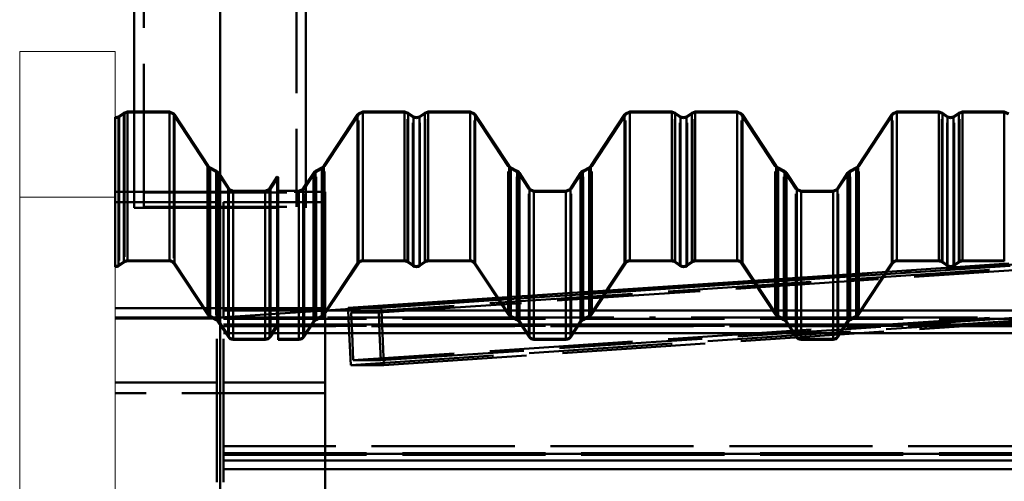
# Paper-space layout 'Layout1' of a CAD drawing. Extents: x -2 to 1033, y -36 to 596.
# Tile 6 of 256: x 46 to 66, y 236 to 245. Entities that reach past the tile are written whole.
import ezdxf

# ---------------------------------------------------------------- set-up
doc = ezdxf.new("R2010")
doc.units = 0
doc.linetypes.add('ACAD_ISO02W100', pattern=[15, 12, -3])
doc.linetypes.add('ACAD_ISO04W100', pattern=[30.5, 24, -3, 0.5, -3])
doc.layers.add('SS_PLECHY', color=7, linetype='CONTINUOUS', lineweight=50, true_color=0xb47846)
for name, color, linetype, lineweight in [('SS_PODKLADY_PANELY', 9, 'CONTINUOUS', 13), ('SS_SLOUPY KRAJNÍ', 143, 'CONTINUOUS', 50), ('SS_SLOUPY PLOŠINA', 177, 'CONTINUOUS', 50), ('SS_VAZNICE', 123, 'CONTINUOUS', 50), ('SS_ZTUŽENÍ STĚNY', 203, 'CONTINUOUS', 50), ('SS_ZTUŽENÍ STŘECHA', 211, 'CONTINUOUS', 50)]:
    doc.layers.add(name, color=color, linetype=linetype, lineweight=lineweight)

psp = doc.layouts.get("Layout1")

# ---------------------------------------------------------------- linework, layer by layer
at = {"layer": 'SS_PLECHY', "color": 5, "linetype": 'Continuous', "ltscale": 0.25}
for p, q in [((47.6257, 243.1857), (47.6145, 243.1892)), ((47.6145, 243.1892), (47.6145, 240.0708)), ((47.6883, 243.2053), (47.6257, 243.1857)), ((47.7992, 243.2824), (47.6883, 243.2053)), ((47.6883, 240.0897), (47.6883, 243.2053)), ((47.8732, 243.3057), (47.7992, 243.2824)), ((47.7992, 240.1662), (47.7992, 243.2824)), ((48.0145, 243.3057), (47.8732, 243.3057)), ((47.8732, 240.1892), (47.8732, 243.3057)), ((48.7511, 240.1892), (48.7511, 243.3057)), ((48.8596, 240.1311), (48.8596, 243.247)), ((52.6961, 243.247), (51.9894, 242.1714)), ((52.7127, 243.2674), (52.6961, 243.247)), ((52.6961, 243.247), (52.6961, 240.1311)), ((52.8046, 243.3057), (52.7127, 243.2674)), ((53.6825, 243.3057), (52.8046, 243.3057)), ((52.8046, 243.3057), (52.8046, 240.1892)), ((53.7565, 243.2824), (53.6825, 243.3057)), ((53.6825, 243.3057), (53.6825, 240.1892)), ((53.8674, 243.2053), (53.7565, 243.2824)), ((53.7565, 243.2824), (53.7565, 240.1662)), ((53.93, 243.1857), (53.8674, 243.2053)), ((53.8674, 243.2053), (53.8674, 240.0897)), ((53.9926, 243.2053), (53.93, 243.1857)), ((54.1035, 243.2824), (53.9926, 243.2053)), ((53.9926, 243.2053), (53.9926, 240.0897)), ((54.1775, 243.3057), (54.1035, 243.2824)), ((54.1035, 243.2824), (54.1035, 240.1662)), ((55.0554, 243.3057), (54.1775, 243.3057)), ((54.1775, 243.3057), (54.1775, 240.1892)), ((55.1474, 243.2674), (55.0554, 243.3057)), ((55.0554, 243.3057), (55.0554, 240.1892)), ((55.1639, 243.247), (55.1474, 243.2674)), ((55.8707, 242.1714), (55.1639, 243.247)), ((55.1639, 243.247), (55.1639, 240.1311)), ((58.2941, 243.247), (57.5874, 242.1714)), ((58.3107, 243.2674), (58.2941, 243.247)), ((58.2941, 243.247), (58.2941, 240.1311)), ((58.4026, 243.3057), (58.3107, 243.2674)), ((59.2805, 243.3057), (58.4026, 243.3057)), ((58.4026, 243.3057), (58.4026, 240.1892)), ((59.3545, 243.2824), (59.2805, 243.3057)), ((59.2805, 243.3057), (59.2805, 240.1892)), ((59.4654, 243.2053), (59.3545, 243.2824)), ((59.3545, 243.2824), (59.3545, 240.1662)), ((59.528, 243.1857), (59.4654, 243.2053)), ((59.4654, 243.2053), (59.4654, 240.0897)), ((59.5906, 243.2053), (59.528, 243.1857)), ((59.7015, 243.2824), (59.5906, 243.2053)), ((59.5906, 243.2053), (59.5906, 240.0897)), ((59.7755, 243.3057), (59.7015, 243.2824)), ((59.7015, 243.2824), (59.7015, 240.1662)), ((60.6534, 243.3057), (59.7755, 243.3057)), ((59.7755, 243.3057), (59.7755, 240.1892)), ((60.7454, 243.2674), (60.6534, 243.3057)), ((60.6534, 243.3057), (60.6534, 240.1892)), ((60.7619, 243.247), (60.7454, 243.2674)), ((61.4687, 242.1714), (60.7619, 243.247)), ((60.7619, 243.247), (60.7619, 240.1311)), ((63.8921, 243.247), (63.1854, 242.1714)), ((63.9087, 243.2674), (63.8921, 243.247)), ((63.8921, 243.247), (63.8921, 240.1311)), ((64.0006, 243.3057), (63.9087, 243.2674)), ((64.8785, 243.3057), (64.0006, 243.3057)), ((64.0006, 243.3057), (64.0006, 240.1892)), ((64.9525, 243.2824), (64.8785, 243.3057)), ((64.8785, 243.3057), (64.8785, 240.1892)), ((65.0634, 243.2053), (64.9525, 243.2824)), ((64.9525, 243.2824), (64.9525, 240.1662)), ((65.126, 243.1857), (65.0634, 243.2053)), ((65.0634, 243.2053), (65.0634, 240.0897)), ((65.1886, 243.2053), (65.126, 243.1857)), ((65.2995, 243.2824), (65.1886, 243.2053)), ((65.1886, 243.2053), (65.1886, 240.0897)), ((65.3735, 243.3057), (65.2995, 243.2824)), ((65.2995, 243.2824), (65.2995, 240.1662)), ((66.2514, 243.3057), (65.3735, 243.3057)), ((65.3735, 243.3057), (65.3735, 240.1892)), ((66.3434, 243.2674), (66.2514, 243.3057)), ((66.2514, 243.3057), (66.2514, 240.1892)), ((49.5664, 239.0649), (49.5664, 242.1714)), ((49.6061, 239.0288), (49.6061, 242.135)), ((51.9496, 242.135), (51.8169, 242.0633)), ((51.9753, 242.1542), (51.9496, 242.135)), ((51.9496, 242.135), (51.9496, 239.0288)), ((51.9894, 242.1714), (51.9753, 242.1542)), ((51.9894, 242.1714), (51.9894, 239.0649)), ((55.8847, 242.1542), (55.8707, 242.1714)), ((55.8707, 242.1714), (55.8707, 239.0649)), ((55.9104, 242.135), (55.8847, 242.1542)), ((56.0431, 242.0633), (55.9104, 242.135)), ((55.9104, 242.135), (55.9104, 239.0288)), ((57.5476, 242.135), (57.4149, 242.0633)), ((57.5733, 242.1542), (57.5476, 242.135)), ((57.5476, 242.135), (57.5476, 239.0288)), ((57.5874, 242.1714), (57.5733, 242.1542)), ((57.5874, 242.1714), (57.5874, 239.0649)), ((61.4827, 242.1542), (61.4687, 242.1714)), ((61.4687, 242.1714), (61.4687, 239.0649)), ((61.5084, 242.135), (61.4827, 242.1542)), ((61.6411, 242.0633), (61.5084, 242.135)), ((61.5084, 242.135), (61.5084, 239.0288)), ((63.1456, 242.135), (63.0129, 242.0633)), ((63.1713, 242.1542), (63.1456, 242.135)), ((63.1456, 242.135), (63.1456, 239.0288)), ((63.1854, 242.1714), (63.1713, 242.1542)), ((63.1854, 242.1714), (63.1854, 239.0649)), ((49.7388, 238.9578), (49.7388, 242.0633)), ((49.7857, 238.9151), (49.7857, 242.0203)), ((51.0143, 238.8407), (51.0143, 241.9452)), ((51.031, 238.8297), (51.031, 241.9341)), ((51.77, 242.0203), (51.6145, 241.7836)), ((51.7866, 242.0407), (51.77, 242.0203)), ((51.77, 242.0203), (51.77, 238.9151)), ((51.8169, 242.0633), (51.7866, 242.0407)), ((51.8169, 242.0633), (51.8169, 238.9578)), ((56.0735, 242.0407), (56.0431, 242.0633)), ((56.0431, 242.0633), (56.0431, 238.9578)), ((56.09, 242.0203), (56.0735, 242.0407)), ((56.3018, 241.698), (56.09, 242.0203)), ((56.09, 242.0203), (56.09, 238.9151)), ((57.368, 242.0203), (57.1563, 241.698)), ((57.3846, 242.0407), (57.368, 242.0203)), ((57.368, 242.0203), (57.368, 238.9151)), ((57.4149, 242.0633), (57.3846, 242.0407)), ((57.4149, 242.0633), (57.4149, 238.9578)), ((61.6715, 242.0407), (61.6411, 242.0633)), ((61.6411, 242.0633), (61.6411, 238.9578)), ((61.688, 242.0203), (61.6715, 242.0407)), ((61.8998, 241.698), (61.688, 242.0203)), ((61.688, 242.0203), (61.688, 238.9151)), ((62.966, 242.0203), (62.7543, 241.698)), ((62.9826, 242.0407), (62.966, 242.0203)), ((62.966, 242.0203), (62.966, 238.9151)), ((63.0129, 242.0633), (62.9826, 242.0407)), ((63.0129, 242.0633), (63.0129, 238.9578)), ((49.9975, 238.993), (49.9975, 241.698)), ((50.8519, 238.993), (50.8519, 241.698)), ((51.5583, 241.698), (51.5583, 238.993)), ((56.3158, 241.6807), (56.3018, 241.698)), ((56.3018, 241.698), (56.3018, 238.5956)), ((56.3936, 241.6484), (56.3158, 241.6807)), ((57.1422, 241.6807), (57.0644, 241.6484)), ((57.1563, 241.698), (57.1422, 241.6807)), ((57.1563, 241.698), (57.1563, 238.5956)), ((61.9138, 241.6807), (61.8998, 241.698)), ((61.8998, 241.698), (61.8998, 238.5956)), ((61.9916, 241.6484), (61.9138, 241.6807)), ((62.7402, 241.6807), (62.6624, 241.6484)), ((62.7543, 241.698), (62.7402, 241.6807)), ((62.7543, 241.698), (62.7543, 238.5956)), ((50.0893, 238.993), (50.0893, 241.6484)), ((50.7601, 238.993), (50.7601, 241.6484)), ((51.4664, 238.993), (51.4664, 241.6484)), ((57.0644, 241.6484), (56.3936, 241.6484)), ((56.3936, 241.6484), (56.3936, 238.5465)), ((57.0644, 241.6484), (57.0644, 238.5465)), ((62.6624, 241.6484), (61.9916, 241.6484)), ((61.9916, 241.6484), (61.9916, 238.5465)), ((62.6624, 241.6484), (62.6624, 238.5465)), ((47.6145, 240.0708), (47.6145, 240.0508)), ((47.6883, 240.0897), (47.7992, 240.1662)), ((47.6997, 240.0734), (47.8105, 240.1498)), ((47.8732, 240.1892), (48.7511, 240.1892)), ((47.8732, 240.1693), (48.7511, 240.1693)), ((48.8429, 240.1201), (49.5497, 239.054)), ((48.8596, 240.1311), (49.5664, 239.0649)), ((51.9894, 239.0649), (52.6961, 240.1311)), ((52.006, 239.054), (52.7128, 240.1201)), ((52.8046, 240.1892), (53.6825, 240.1892)), ((52.8046, 240.1693), (53.6825, 240.1693)), ((53.7452, 240.1498), (53.856, 240.0734)), ((53.7565, 240.1662), (53.8674, 240.0897)), ((53.9926, 240.0897), (54.1035, 240.1662)), ((54.004, 240.0734), (54.1149, 240.1498)), ((54.1775, 240.1892), (55.0554, 240.1892)), ((54.1775, 240.1693), (55.0554, 240.1693)), ((55.1473, 240.1201), (55.854, 239.054)), ((55.1639, 240.1311), (55.8707, 239.0649)), ((57.5874, 239.0649), (58.2941, 240.1311)), ((57.604, 239.054), (58.3108, 240.1201)), ((58.4026, 240.1892), (59.2805, 240.1892)), ((58.4026, 240.1693), (59.2805, 240.1693)), ((59.3432, 240.1498), (59.454, 240.0734)), ((59.3545, 240.1662), (59.4654, 240.0897)), ((59.5906, 240.0897), (59.7015, 240.1662)), ((59.602, 240.0734), (59.7129, 240.1498)), ((59.7755, 240.1892), (60.6534, 240.1892)), ((59.7755, 240.1693), (60.6534, 240.1693)), ((60.7453, 240.1201), (61.452, 239.054)), ((60.7619, 240.1311), (61.4687, 239.0649)), ((63.1854, 239.0649), (63.8921, 240.1311)), ((63.202, 239.054), (63.9088, 240.1201)), ((64.0006, 240.1892), (64.8785, 240.1892)), ((64.0006, 240.1693), (64.8785, 240.1693)), ((64.9412, 240.1498), (65.052, 240.0734)), ((64.9525, 240.1662), (65.0634, 240.0897)), ((65.1886, 240.0897), (65.2995, 240.1662)), ((65.2, 240.0734), (65.3109, 240.1498)), ((65.3735, 240.1892), (66.2514, 240.1892)), ((65.3735, 240.1693), (66.2514, 240.1693)), ((49.5966, 239.0113), (49.7293, 238.9402)), ((49.6061, 239.0288), (49.7388, 238.9578)), ((51.8169, 238.9578), (51.9496, 239.0288)), ((51.8264, 238.9402), (51.9591, 239.0113)), ((55.9009, 239.0113), (56.0336, 238.9402)), ((55.9104, 239.0288), (56.0431, 238.9578)), ((57.4149, 238.9578), (57.5476, 239.0288)), ((57.4244, 238.9402), (57.5571, 239.0113)), ((61.4989, 239.0113), (61.6316, 238.9402)), ((61.5084, 239.0288), (61.6411, 238.9578)), ((63.0129, 238.9578), (63.1456, 239.0288)), ((63.0224, 238.9402), (63.1551, 239.0113)), ((49.769, 238.9041), (49.9808, 238.5847)), ((49.7857, 238.9151), (49.9975, 238.5956)), ((50.8519, 238.5956), (51.0143, 238.8407)), ((50.8686, 238.5847), (51.031, 238.8297)), ((51.0143, 238.8407), (51.031, 238.8297)), ((51.031, 238.5465), (51.031, 238.8297)), ((51.5583, 238.5956), (51.77, 238.9151)), ((51.5749, 238.5847), (51.7867, 238.9041)), ((56.0734, 238.9041), (56.2851, 238.5847)), ((56.09, 238.9151), (56.3018, 238.5956)), ((57.1563, 238.5956), (57.368, 238.9151)), ((57.1729, 238.5847), (57.3847, 238.9041)), ((61.6714, 238.9041), (61.8831, 238.5847)), ((61.688, 238.9151), (61.8998, 238.5956)), ((62.7543, 238.5956), (62.966, 238.9151)), ((62.7709, 238.5847), (62.9827, 238.9041)), ((50.0893, 238.5465), (50.7601, 238.5465)), ((50.0893, 238.5265), (50.7601, 238.5265)), ((51.031, 238.5465), (51.4664, 238.5465)), ((51.031, 238.5265), (51.031, 238.5465)), ((51.031, 238.5265), (51.4664, 238.5265)), ((56.3936, 238.5465), (57.0644, 238.5465)), ((56.3936, 238.5265), (57.0644, 238.5265)), ((61.9916, 238.5465), (62.6624, 238.5465)), ((61.9916, 238.5265), (62.6624, 238.5265))]:
    psp.add_line(p, q, dxfattribs=at)
at = {"layer": 'SS_PLECHY', "color": 5, "linetype": 'ACAD_ISO02W100', "ltscale": 0.25}
for p, q in [((47.6257, 243.1656), (47.6145, 243.1691)), ((47.6997, 243.1888), (47.6257, 243.1656)), ((47.8105, 243.2659), (47.6997, 243.1888)), ((47.6997, 243.1888), (47.6997, 240.0734)), ((47.8732, 243.2856), (47.8105, 243.2659)), ((47.8105, 243.2659), (47.8105, 240.1498)), ((48.7511, 243.2856), (47.8732, 243.2856)), ((48.7511, 243.3057), (48.0145, 243.3057)), ((48.843, 243.2674), (48.7511, 243.3057)), ((48.8289, 243.2532), (48.7511, 243.2856)), ((48.8429, 243.236), (48.8289, 243.2532)), ((49.5497, 242.1604), (48.8429, 243.236)), ((48.8429, 243.236), (48.8429, 240.1201)), ((48.8596, 243.247), (48.843, 243.2674)), ((49.5664, 242.1714), (48.8596, 243.247)), ((52.7128, 243.236), (52.006, 242.1604)), ((52.7268, 243.2532), (52.7128, 243.236)), ((52.7128, 240.1201), (52.7128, 243.236)), ((52.8046, 243.2856), (52.7268, 243.2532)), ((53.6825, 243.2856), (52.8046, 243.2856)), ((53.7452, 243.2659), (53.6825, 243.2856)), ((53.856, 243.1888), (53.7452, 243.2659)), ((53.7452, 240.1498), (53.7452, 243.2659)), ((53.93, 243.1656), (53.856, 243.1888)), ((53.856, 240.0734), (53.856, 243.1888)), ((54.004, 243.1888), (53.93, 243.1656)), ((54.1149, 243.2659), (54.004, 243.1888)), ((54.004, 240.0734), (54.004, 243.1888)), ((54.1775, 243.2856), (54.1149, 243.2659)), ((54.1149, 240.1498), (54.1149, 243.2659)), ((55.0554, 243.2856), (54.1775, 243.2856)), ((55.1332, 243.2532), (55.0554, 243.2856)), ((55.1473, 243.236), (55.1332, 243.2532)), ((55.854, 242.1604), (55.1473, 243.236)), ((55.1473, 240.1201), (55.1473, 243.236)), ((58.3108, 243.236), (57.604, 242.1604)), ((58.3248, 243.2532), (58.3108, 243.236)), ((58.3108, 240.1201), (58.3108, 243.236)), ((58.4026, 243.2856), (58.3248, 243.2532)), ((59.2805, 243.2856), (58.4026, 243.2856)), ((59.3432, 243.2659), (59.2805, 243.2856)), ((59.454, 243.1888), (59.3432, 243.2659)), ((59.3432, 240.1498), (59.3432, 243.2659)), ((59.528, 243.1656), (59.454, 243.1888)), ((59.454, 240.0734), (59.454, 243.1888)), ((59.602, 243.1888), (59.528, 243.1656)), ((59.7129, 243.2659), (59.602, 243.1888)), ((59.602, 240.0734), (59.602, 243.1888)), ((59.7755, 243.2856), (59.7129, 243.2659)), ((59.7129, 240.1498), (59.7129, 243.2659)), ((60.6534, 243.2856), (59.7755, 243.2856)), ((60.7312, 243.2532), (60.6534, 243.2856)), ((60.7453, 243.236), (60.7312, 243.2532)), ((61.452, 242.1604), (60.7453, 243.236)), ((60.7453, 240.1201), (60.7453, 243.236)), ((63.9088, 243.236), (63.202, 242.1604)), ((63.9228, 243.2532), (63.9088, 243.236)), ((63.9088, 240.1201), (63.9088, 243.236)), ((64.0006, 243.2856), (63.9228, 243.2532)), ((64.8785, 243.2856), (64.0006, 243.2856)), ((64.9412, 243.2659), (64.8785, 243.2856)), ((65.052, 243.1888), (64.9412, 243.2659)), ((64.9412, 240.1498), (64.9412, 243.2659)), ((65.126, 243.1656), (65.052, 243.1888)), ((65.052, 240.0734), (65.052, 243.1888)), ((65.2, 243.1888), (65.126, 243.1656)), ((65.3109, 243.2659), (65.2, 243.1888)), ((65.2, 240.0734), (65.2, 243.1888)), ((65.3735, 243.2856), (65.3109, 243.2659)), ((65.3109, 240.1498), (65.3109, 243.2659)), ((66.2514, 243.2856), (65.3735, 243.2856)), ((66.3292, 243.2532), (66.2514, 243.2856)), ((49.5662, 242.14), (49.5497, 242.1604)), ((49.5497, 242.1604), (49.5497, 239.054)), ((49.5966, 242.1173), (49.5662, 242.14)), ((49.5804, 242.1542), (49.5664, 242.1714)), ((49.6061, 242.135), (49.5804, 242.1542)), ((49.7293, 242.0457), (49.5966, 242.1173)), ((49.5966, 242.1173), (49.5966, 239.0113)), ((49.7388, 242.0633), (49.6061, 242.135)), ((51.9591, 242.1173), (51.8264, 242.0457)), ((51.9895, 242.14), (51.9591, 242.1173)), ((51.9591, 239.0113), (51.9591, 242.1173)), ((52.006, 242.1604), (51.9895, 242.14)), ((52.006, 239.054), (52.006, 242.1604)), ((55.8706, 242.14), (55.854, 242.1604)), ((55.854, 239.054), (55.854, 242.1604)), ((55.9009, 242.1173), (55.8706, 242.14)), ((56.0336, 242.0457), (55.9009, 242.1173)), ((55.9009, 239.0113), (55.9009, 242.1173)), ((57.5571, 242.1173), (57.4244, 242.0457)), ((57.5875, 242.14), (57.5571, 242.1173)), ((57.5571, 239.0113), (57.5571, 242.1173)), ((57.604, 242.1604), (57.5875, 242.14)), ((57.604, 239.054), (57.604, 242.1604)), ((61.4686, 242.14), (61.452, 242.1604)), ((61.452, 239.054), (61.452, 242.1604)), ((61.4989, 242.1173), (61.4686, 242.14)), ((61.6316, 242.0457), (61.4989, 242.1173)), ((61.4989, 239.0113), (61.4989, 242.1173)), ((63.1551, 242.1173), (63.0224, 242.0457)), ((63.1855, 242.14), (63.1551, 242.1173)), ((63.1551, 239.0113), (63.1551, 242.1173)), ((63.202, 242.1604), (63.1855, 242.14)), ((63.202, 239.054), (63.202, 242.1604)), ((49.755, 242.0265), (49.7293, 242.0457)), ((49.7293, 242.0457), (49.7293, 238.9402)), ((49.7691, 242.0407), (49.7388, 242.0633)), ((49.769, 242.0092), (49.755, 242.0265)), ((49.9808, 241.6869), (49.769, 242.0092)), ((49.769, 242.0092), (49.769, 238.9041)), ((49.7857, 242.0203), (49.7691, 242.0407)), ((49.9975, 241.698), (49.7857, 242.0203)), ((51.0143, 241.9452), (50.8519, 241.698)), ((51.031, 241.9341), (50.8686, 241.6869)), ((51.031, 241.9341), (51.0143, 241.9452)), ((51.7867, 242.0092), (51.5749, 241.6869)), ((51.8007, 242.0265), (51.7867, 242.0092)), ((51.7867, 238.9041), (51.7867, 242.0092)), ((51.8264, 242.0457), (51.8007, 242.0265)), ((51.8264, 238.9402), (51.8264, 242.0457)), ((56.0593, 242.0265), (56.0336, 242.0457)), ((56.0336, 238.9402), (56.0336, 242.0457)), ((56.0734, 242.0092), (56.0593, 242.0265)), ((56.2851, 241.6869), (56.0734, 242.0092)), ((56.0734, 238.9041), (56.0734, 242.0092)), ((57.3847, 242.0092), (57.1729, 241.6869)), ((57.3987, 242.0265), (57.3847, 242.0092)), ((57.3847, 238.9041), (57.3847, 242.0092)), ((57.4244, 242.0457), (57.3987, 242.0265)), ((57.4244, 238.9402), (57.4244, 242.0457)), ((61.6573, 242.0265), (61.6316, 242.0457)), ((61.6316, 238.9402), (61.6316, 242.0457)), ((61.6714, 242.0092), (61.6573, 242.0265)), ((61.8831, 241.6869), (61.6714, 242.0092)), ((61.6714, 238.9041), (61.6714, 242.0092)), ((62.9827, 242.0092), (62.7709, 241.6869)), ((62.9967, 242.0265), (62.9827, 242.0092)), ((62.9827, 238.9041), (62.9827, 242.0092)), ((63.0224, 242.0457), (62.9967, 242.0265)), ((63.0224, 238.9402), (63.0224, 242.0457)), ((49.9973, 241.6665), (49.9808, 241.6869)), ((49.9808, 241.6869), (49.9808, 238.5847)), ((50.0893, 241.6283), (49.9973, 241.6665)), ((50.0115, 241.6807), (49.9975, 241.698)), ((50.0893, 241.6484), (50.0115, 241.6807)), ((50.8379, 241.6807), (50.7601, 241.6484)), ((50.852, 241.6665), (50.7601, 241.6283)), ((50.8519, 241.698), (50.8379, 241.6807)), ((50.8686, 241.6869), (50.852, 241.6665)), ((50.8686, 241.6869), (50.8686, 238.5847)), ((51.5442, 241.6807), (51.4664, 241.6484)), ((51.5584, 241.6665), (51.4664, 241.6283)), ((51.5583, 241.698), (51.5442, 241.6807)), ((51.6145, 241.7836), (51.5583, 241.698)), ((51.5749, 241.6869), (51.5584, 241.6665)), ((51.5749, 238.5847), (51.5749, 241.6869)), ((56.3017, 241.6665), (56.2851, 241.6869)), ((56.2851, 238.5847), (56.2851, 241.6869)), ((56.3936, 241.6283), (56.3017, 241.6665)), ((57.1564, 241.6665), (57.0644, 241.6283)), ((57.1729, 241.6869), (57.1564, 241.6665)), ((57.1729, 238.5847), (57.1729, 241.6869)), ((61.8997, 241.6665), (61.8831, 241.6869)), ((61.8831, 238.5847), (61.8831, 241.6869)), ((61.9916, 241.6283), (61.8997, 241.6665)), ((62.7544, 241.6665), (62.6624, 241.6283)), ((62.7709, 241.6869), (62.7544, 241.6665)), ((62.7709, 238.5847), (62.7709, 241.6869)), ((50.7601, 241.6484), (50.0893, 241.6484)), ((51.4664, 241.6484), (51.031, 241.6484)), ((56.3936, 241.6283), (57.0644, 241.6283)), ((61.9916, 241.6283), (62.6624, 241.6283)), ((47.8732, 240.1693), (47.8732, 240.1892)), ((48.7511, 240.1693), (48.7511, 240.1892)), ((52.8046, 240.1892), (52.8046, 240.1693)), ((53.6825, 240.1892), (53.6825, 240.1693)), ((54.1775, 240.1892), (54.1775, 240.1693)), ((55.0554, 240.1892), (55.0554, 240.1693)), ((58.4026, 240.1892), (58.4026, 240.1693)), ((59.2805, 240.1892), (59.2805, 240.1693)), ((59.7755, 240.1892), (59.7755, 240.1693)), ((60.6534, 240.1892), (60.6534, 240.1693)), ((64.0006, 240.1892), (64.0006, 240.1693)), ((64.8785, 240.1892), (64.8785, 240.1693)), ((65.3735, 240.1892), (65.3735, 240.1693)), ((66.2514, 240.1892), (66.2514, 240.1693)), ((49.9975, 238.5956), (49.9975, 238.993)), ((50.0893, 238.993), (50.0893, 238.5265)), ((50.7601, 238.993), (50.7601, 238.5265)), ((50.8519, 238.5956), (50.8519, 238.993)), ((51.4664, 238.5265), (51.4664, 238.993)), ((51.5583, 238.993), (51.5583, 238.5956)), ((56.3936, 238.5465), (56.3936, 238.5265)), ((57.0644, 238.5465), (57.0644, 238.5265)), ((61.9916, 238.5465), (61.9916, 238.5265)), ((62.6624, 238.5465), (62.6624, 238.5265))]:
    psp.add_line(p, q, dxfattribs=at)
at = {"layer": 'SS_PLECHY', "color": 5, "linetype": 'Continuous', "ltscale": 0.25, "extrusion": (7.78345e-13, -0.093704, 0.9956)}
psp.add_arc((47.6257, 239.123, -22.5057), 0.11, 264.17028, 304.70088, dxfattribs=at)
at = {"layer": 'SS_PLECHY', "color": 5, "linetype": 'Continuous', "ltscale": 0.25, "extrusion": (3.68055e-12, -0.093704, 0.9956)}
psp.add_arc((47.6257, 239.123, -22.5057), 0.13, 265.06958, 304.70088, dxfattribs=at)
at = {"layer": 'SS_PLECHY', "color": 5, "linetype": 'Continuous', "ltscale": 0.25, "extrusion": (-1.84468e-12, 0.093704, -0.9956)}
psp.add_arc((-47.8732, 239.0035, 22.4945), 0.13, 55.29912, 90, dxfattribs=at)
at = {"layer": 'SS_PLECHY', "color": 5, "linetype": 'Continuous', "ltscale": 0.25, "extrusion": (-1.8316e-12, 0.093704, -0.9956)}
psp.add_arc((-47.8732, 239.0035, 22.4945), 0.11, 55.29912, 90, dxfattribs=at)
at = {"layer": 'SS_PLECHY', "color": 5, "linetype": 'Continuous', "ltscale": 0.25, "extrusion": (1.88534e-12, 0.093704, -0.9956)}
psp.add_arc((-48.7511, 239.0035, 22.4945), 0.13, 90, 146.57519, dxfattribs=at)
at = {"layer": 'SS_PLECHY', "color": 5, "linetype": 'Continuous', "ltscale": 0.25, "extrusion": (1.41971e-12, 0.093704, -0.9956)}
psp.add_arc((-48.7511, 239.0035, 22.4945), 0.11, 90, 146.57519, dxfattribs=at)
at = {"layer": 'SS_PLECHY', "color": 5, "linetype": 'Continuous', "ltscale": 0.25, "extrusion": (-4.32544e-12, 0.093704, -0.9956)}
psp.add_arc((-52.8046, 239.0035, 22.4945), 0.13, 33.42481, 90, dxfattribs=at)
at = {"layer": 'SS_PLECHY', "color": 5, "linetype": 'Continuous', "ltscale": 0.25, "extrusion": (-3.82226e-12, 0.093704, -0.9956)}
psp.add_arc((-52.8046, 239.0035, 22.4945), 0.11, 33.42481, 90, dxfattribs=at)
at = {"layer": 'SS_PLECHY', "color": 5, "linetype": 'Continuous', "ltscale": 0.25, "extrusion": (1.57004e-12, 0.093704, -0.9956)}
psp.add_arc((-53.6825, 239.0035, 22.4945), 0.13, 90, 124.70088, dxfattribs=at)
at = {"layer": 'SS_PLECHY', "color": 5, "linetype": 'Continuous', "ltscale": 0.25, "extrusion": (2.06562e-12, 0.093704, -0.9956)}
psp.add_arc((-53.6825, 239.0035, 22.4945), 0.11, 90, 124.70088, dxfattribs=at)
at = {"layer": 'SS_PLECHY', "color": 5, "linetype": 'Continuous', "ltscale": 0.25, "extrusion": (2.06006e-12, -0.093704, 0.9956)}
psp.add_arc((53.93, 239.123, -22.5057), 0.13, 235.29912, 304.70088, dxfattribs=at)
at = {"layer": 'SS_PLECHY', "color": 5, "linetype": 'Continuous', "ltscale": 0.25, "extrusion": (2.55254e-12, -0.093704, 0.9956)}
psp.add_arc((53.93, 239.123, -22.5057), 0.11, 235.29912, 304.70088, dxfattribs=at)
at = {"layer": 'SS_PLECHY', "color": 5, "linetype": 'Continuous', "ltscale": 0.25, "extrusion": (-1.48421e-12, 0.093704, -0.9956)}
psp.add_arc((-54.1775, 239.0035, 22.4945), 0.13, 55.29912, 90, dxfattribs=at)
at = {"layer": 'SS_PLECHY', "color": 5, "linetype": 'Continuous', "ltscale": 0.25, "extrusion": (-1.88106e-12, 0.093704, -0.9956)}
psp.add_arc((-54.1775, 239.0035, 22.4945), 0.11, 55.29912, 90, dxfattribs=at)
at = {"layer": 'SS_PLECHY', "color": 5, "linetype": 'Continuous', "ltscale": 0.25, "extrusion": (2.23155e-12, 0.093704, -0.9956)}
psp.add_arc((-55.0554, 239.0035, 22.4945), 0.13, 90, 146.57519, dxfattribs=at)
at = {"layer": 'SS_PLECHY', "color": 5, "linetype": 'Continuous', "ltscale": 0.25, "extrusion": (2.29454e-12, 0.093704, -0.9956)}
psp.add_arc((-55.0554, 239.0035, 22.4945), 0.11, 90, 146.57519, dxfattribs=at)
at = {"layer": 'SS_PLECHY', "color": 5, "linetype": 'Continuous', "ltscale": 0.25, "extrusion": (-4.7954e-12, 0.093704, -0.9956)}
psp.add_arc((-58.4026, 239.0035, 22.4945), 0.13, 33.42481, 90, dxfattribs=at)
at = {"layer": 'SS_PLECHY', "color": 5, "linetype": 'Continuous', "ltscale": 0.25, "extrusion": (-4.29259e-12, 0.093704, -0.9956)}
psp.add_arc((-58.4026, 239.0035, 22.4945), 0.11, 33.42481, 90, dxfattribs=at)
at = {"layer": 'SS_PLECHY', "color": 5, "linetype": 'Continuous', "ltscale": 0.25, "extrusion": (2.43032e-12, 0.093704, -0.9956)}
psp.add_arc((-59.2805, 239.0035, 22.4945), 0.13, 90, 124.70088, dxfattribs=at)
at = {"layer": 'SS_PLECHY', "color": 5, "linetype": 'Continuous', "ltscale": 0.25, "extrusion": (1.89668e-12, 0.093704, -0.9956)}
psp.add_arc((-59.2805, 239.0035, 22.4945), 0.11, 90, 124.70088, dxfattribs=at)
at = {"layer": 'SS_PLECHY', "color": 5, "linetype": 'Continuous', "ltscale": 0.25, "extrusion": (2.01739e-12, -0.093704, 0.9956)}
psp.add_arc((59.528, 239.123, -22.5057), 0.13, 235.29912, 304.70088, dxfattribs=at)
at = {"layer": 'SS_PLECHY', "color": 5, "linetype": 'Continuous', "ltscale": 0.25, "extrusion": (2.71588e-12, -0.093704, 0.9956)}
psp.add_arc((59.528, 239.123, -22.5057), 0.11, 235.29912, 304.70088, dxfattribs=at)
at = {"layer": 'SS_PLECHY', "color": 5, "linetype": 'Continuous', "ltscale": 0.25, "extrusion": (-2.23884e-12, 0.093704, -0.9956)}
psp.add_arc((-59.7755, 239.0035, 22.4945), 0.13, 55.29912, 90, dxfattribs=at)
at = {"layer": 'SS_PLECHY', "color": 5, "linetype": 'Continuous', "ltscale": 0.25, "extrusion": (-1.71419e-12, 0.093704, -0.9956)}
psp.add_arc((-59.7755, 239.0035, 22.4945), 0.11, 55.29912, 90, dxfattribs=at)
at = {"layer": 'SS_PLECHY', "color": 5, "linetype": 'Continuous', "ltscale": 0.25, "extrusion": (2.5832e-12, 0.093704, -0.9956)}
psp.add_arc((-60.6534, 239.0035, 22.4945), 0.13, 90, 146.57519, dxfattribs=at)
at = {"layer": 'SS_PLECHY', "color": 5, "linetype": 'Continuous', "ltscale": 0.25, "extrusion": (2.84652e-12, 0.093704, -0.9956)}
psp.add_arc((-60.6534, 239.0035, 22.4945), 0.11, 90, 146.57519, dxfattribs=at)
at = {"layer": 'SS_PLECHY', "color": 5, "linetype": 'Continuous', "ltscale": 0.25, "extrusion": (-5.45653e-12, 0.093704, -0.9956)}
psp.add_arc((-64.0006, 239.0035, 22.4945), 0.13, 33.42481, 90, dxfattribs=at)
at = {"layer": 'SS_PLECHY', "color": 5, "linetype": 'Continuous', "ltscale": 0.25, "extrusion": (-5.06191e-12, 0.093704, -0.9956)}
psp.add_arc((-64.0006, 239.0035, 22.4945), 0.11, 33.42481, 90, dxfattribs=at)
at = {"layer": 'SS_PLECHY', "color": 5, "linetype": 'Continuous', "ltscale": 0.25, "extrusion": (1.88128e-12, 0.093704, -0.9956)}
psp.add_arc((-64.8785, 239.0035, 22.4945), 0.13, 90, 124.70088, dxfattribs=at)
at = {"layer": 'SS_PLECHY', "color": 5, "linetype": 'Continuous', "ltscale": 0.25, "extrusion": (1.67625e-12, 0.093704, -0.9956)}
psp.add_arc((-64.8785, 239.0035, 22.4945), 0.11, 90, 124.70088, dxfattribs=at)
at = {"layer": 'SS_PLECHY', "color": 5, "linetype": 'Continuous', "ltscale": 0.25, "extrusion": (2.26245e-12, -0.093704, 0.9956)}
psp.add_arc((65.126, 239.123, -22.5057), 0.13, 235.29912, 304.70088, dxfattribs=at)
at = {"layer": 'SS_PLECHY', "color": 5, "linetype": 'Continuous', "ltscale": 0.25, "extrusion": (3.00635e-12, -0.093704, 0.9956)}
psp.add_arc((65.126, 239.123, -22.5057), 0.11, 235.29912, 304.70088, dxfattribs=at)
at = {"layer": 'SS_PLECHY', "color": 5, "linetype": 'Continuous', "ltscale": 0.25, "extrusion": (-2.49998e-12, 0.093704, -0.9956)}
psp.add_arc((-65.3735, 239.0035, 22.4945), 0.13, 55.29912, 90, dxfattribs=at)
at = {"layer": 'SS_PLECHY', "color": 5, "linetype": 'Continuous', "ltscale": 0.25, "extrusion": (-1.55214e-12, 0.093704, -0.9956)}
psp.add_arc((-65.3735, 239.0035, 22.4945), 0.11, 55.29912, 90, dxfattribs=at)
at = {"layer": 'SS_PLECHY', "color": 5, "linetype": 'Continuous', "ltscale": 0.25, "extrusion": (-7.33601e-13, -0.093704, 0.9956)}
psp.add_arc((49.6582, 238.0731, -22.4069), 0.13, 213.42481, 241.736, dxfattribs=at)
at = {"layer": 'SS_PLECHY', "color": 5, "linetype": 'Continuous', "ltscale": 0.25, "extrusion": (-2.19179e-12, -0.093704, 0.9956)}
psp.add_arc((49.6582, 238.0731, -22.4069), 0.11, 213.42481, 241.736, dxfattribs=at)
at = {"layer": 'SS_PLECHY', "color": 5, "linetype": 'Continuous', "ltscale": 0.25, "extrusion": (2.75272e-12, -0.093704, 0.9956)}
psp.add_arc((51.8975, 238.0731, -22.4069), 0.11, 298.264, 326.57519, dxfattribs=at)
at = {"layer": 'SS_PLECHY', "color": 5, "linetype": 'Continuous', "ltscale": 0.25, "extrusion": (2.34005e-12, -0.093704, 0.9956)}
psp.add_arc((51.8975, 238.0731, -22.4069), 0.13, 298.264, 326.57519, dxfattribs=at)
at = {"layer": 'SS_PLECHY', "color": 5, "linetype": 'Continuous', "ltscale": 0.25, "extrusion": (-1.92111e-12, -0.093704, 0.9956)}
psp.add_arc((55.9625, 238.0731, -22.4069), 0.13, 213.42481, 241.736, dxfattribs=at)
at = {"layer": 'SS_PLECHY', "color": 5, "linetype": 'Continuous', "ltscale": 0.25, "extrusion": (-3.68785e-12, -0.093704, 0.9956)}
psp.add_arc((55.9625, 238.0731, -22.4069), 0.11, 213.42481, 241.736, dxfattribs=at)
at = {"layer": 'SS_PLECHY', "color": 5, "linetype": 'Continuous', "ltscale": 0.25, "extrusion": (2.35555e-12, -0.093704, 0.9956)}
psp.add_arc((57.4955, 238.0731, -22.4069), 0.11, 298.264, 326.57519, dxfattribs=at)
at = {"layer": 'SS_PLECHY', "color": 5, "linetype": 'Continuous', "ltscale": 0.25, "extrusion": (2.00398e-12, -0.093704, 0.9956)}
psp.add_arc((57.4955, 238.0731, -22.4069), 0.13, 298.264, 326.57519, dxfattribs=at)
at = {"layer": 'SS_PLECHY', "color": 5, "linetype": 'Continuous', "ltscale": 0.25, "extrusion": (-1.25995e-12, -0.093704, 0.9956)}
psp.add_arc((61.5605, 238.0731, -22.4069), 0.13, 213.42481, 241.736, dxfattribs=at)
at = {"layer": 'SS_PLECHY', "color": 5, "linetype": 'Continuous', "ltscale": 0.25, "extrusion": (-2.90649e-12, -0.093704, 0.9956)}
psp.add_arc((61.5605, 238.0731, -22.4069), 0.11, 213.42481, 241.736, dxfattribs=at)
at = {"layer": 'SS_PLECHY', "color": 5, "linetype": 'Continuous', "ltscale": 0.25, "extrusion": (1.75046e-12, -0.093704, 0.9956)}
psp.add_arc((63.0935, 238.0731, -22.4069), 0.11, 298.264, 326.57519, dxfattribs=at)
at = {"layer": 'SS_PLECHY', "color": 5, "linetype": 'Continuous', "ltscale": 0.25, "extrusion": (6.3982e-13, -0.093704, 0.9956)}
psp.add_arc((63.0935, 238.0731, -22.4069), 0.13, 298.264, 326.57519, dxfattribs=at)
at = {"layer": 'SS_PLECHY', "color": 5, "linetype": 'Continuous', "ltscale": 0.25, "extrusion": (-2.04735e-12, 0.093704, -0.9956)}
psp.add_arc((-49.6772, 237.7929, 22.3805), 0.11, 118.264, 146.57519, dxfattribs=at)
at = {"layer": 'SS_PLECHY', "color": 5, "linetype": 'Continuous', "ltscale": 0.25, "extrusion": (-1.71325e-12, 0.093704, -0.9956)}
psp.add_arc((-49.6772, 237.7929, 22.3805), 0.13, 118.264, 146.57519, dxfattribs=at)
at = {"layer": 'SS_PLECHY', "color": 5, "linetype": 'Continuous', "ltscale": 0.25, "extrusion": (3.71264e-12, 0.093704, -0.9956)}
psp.add_arc((-51.8785, 237.7929, 22.3805), 0.13, 33.42481, 61.736, dxfattribs=at)
at = {"layer": 'SS_PLECHY', "color": 5, "linetype": 'Continuous', "ltscale": 0.25, "extrusion": (4.99221e-12, 0.093704, -0.9956)}
psp.add_arc((-51.8785, 237.7929, 22.3805), 0.11, 33.42481, 61.736, dxfattribs=at)
at = {"layer": 'SS_PLECHY', "color": 5, "linetype": 'Continuous', "ltscale": 0.25, "extrusion": (-3.25264e-12, 0.093704, -0.9956)}
psp.add_arc((-55.9815, 237.7929, 22.3805), 0.11, 118.264, 146.57519, dxfattribs=at)
at = {"layer": 'SS_PLECHY', "color": 5, "linetype": 'Continuous', "ltscale": 0.25, "extrusion": (-2.67721e-12, 0.093704, -0.9956)}
psp.add_arc((-55.9815, 237.7929, 22.3805), 0.13, 118.264, 146.57519, dxfattribs=at)
at = {"layer": 'SS_PLECHY', "color": 5, "linetype": 'Continuous', "ltscale": 0.25, "extrusion": (3.22225e-12, 0.093704, -0.9956)}
psp.add_arc((-57.4765, 237.7929, 22.3805), 0.13, 33.42481, 61.736, dxfattribs=at)
at = {"layer": 'SS_PLECHY', "color": 5, "linetype": 'Continuous', "ltscale": 0.25, "extrusion": (4.52188e-12, 0.093704, -0.9956)}
psp.add_arc((-57.4765, 237.7929, 22.3805), 0.11, 33.42481, 61.736, dxfattribs=at)
at = {"layer": 'SS_PLECHY', "color": 5, "linetype": 'Continuous', "ltscale": 0.25, "extrusion": (-2.6569e-12, 0.093704, -0.9956)}
psp.add_arc((-61.5795, 237.7929, 22.3805), 0.11, 118.264, 146.57519, dxfattribs=at)
at = {"layer": 'SS_PLECHY', "color": 5, "linetype": 'Continuous', "ltscale": 0.25, "extrusion": (-2.20532e-12, 0.093704, -0.9956)}
psp.add_arc((-61.5795, 237.7929, 22.3805), 0.13, 118.264, 146.57519, dxfattribs=at)
at = {"layer": 'SS_PLECHY', "color": 5, "linetype": 'Continuous', "ltscale": 0.25, "extrusion": (2.57133e-12, 0.093704, -0.9956)}
psp.add_arc((-63.0745, 237.7929, 22.3805), 0.13, 33.42481, 61.736, dxfattribs=at)
at = {"layer": 'SS_PLECHY', "color": 5, "linetype": 'Continuous', "ltscale": 0.25, "extrusion": (3.49616e-12, 0.093704, -0.9956)}
psp.add_arc((-63.0745, 237.7929, 22.3805), 0.11, 33.42481, 61.736, dxfattribs=at)
at = {"layer": 'SS_PLECHY', "color": 5, "linetype": 'Continuous', "ltscale": 0.25, "extrusion": (-3.18291e-12, -0.093704, 0.9956)}
psp.add_arc((50.0893, 237.6059, -22.3629), 0.13, 213.42481, 270, dxfattribs=at)
at = {"layer": 'SS_PLECHY', "color": 5, "linetype": 'Continuous', "ltscale": 0.25, "extrusion": (-3.32159e-12, -0.093704, 0.9956)}
psp.add_arc((50.0893, 237.6059, -22.3629), 0.11, 213.42481, 270, dxfattribs=at)
at = {"layer": 'SS_PLECHY', "color": 5, "linetype": 'Continuous', "ltscale": 0.25, "extrusion": (1.96648e-12, -0.093704, 0.9956)}
psp.add_arc((50.7601, 237.6059, -22.3629), 0.11, 270, 326.57519, dxfattribs=at)
at = {"layer": 'SS_PLECHY', "color": 5, "linetype": 'Continuous', "ltscale": 0.25, "extrusion": (1.84418e-12, -0.093704, 0.9956)}
psp.add_arc((50.7601, 237.6059, -22.3629), 0.13, 270, 326.57519, dxfattribs=at)
at = {"layer": 'SS_PLECHY', "color": 5, "linetype": 'Continuous', "ltscale": 0.25, "extrusion": (3.04852e-12, -0.093704, 0.9956)}
psp.add_arc((51.4664, 237.6059, -22.3629), 0.11, 270, 326.57519, dxfattribs=at)
at = {"layer": 'SS_PLECHY', "color": 5, "linetype": 'Continuous', "ltscale": 0.25, "extrusion": (2.90138e-12, -0.093704, 0.9956)}
psp.add_arc((51.4664, 237.6059, -22.3629), 0.13, 270, 326.57519, dxfattribs=at)
at = {"layer": 'SS_PLECHY', "color": 5, "linetype": 'Continuous', "ltscale": 0.25, "extrusion": (-4.86123e-12, -0.093704, 0.9956)}
psp.add_arc((56.3936, 237.6059, -22.3629), 0.13, 213.42481, 270, dxfattribs=at)
at = {"layer": 'SS_PLECHY', "color": 5, "linetype": 'Continuous', "ltscale": 0.25, "extrusion": (-5.35964e-12, -0.093704, 0.9956)}
psp.add_arc((56.3936, 237.6059, -22.3629), 0.11, 213.42481, 270, dxfattribs=at)
at = {"layer": 'SS_PLECHY', "color": 5, "linetype": 'Continuous', "ltscale": 0.25, "extrusion": (2.76932e-12, -0.093704, 0.9956)}
psp.add_arc((57.0644, 237.6059, -22.3629), 0.11, 270, 326.57519, dxfattribs=at)
at = {"layer": 'SS_PLECHY', "color": 5, "linetype": 'Continuous', "ltscale": 0.25, "extrusion": (2.54974e-12, -0.093704, 0.9956)}
psp.add_arc((57.0644, 237.6059, -22.3629), 0.13, 270, 326.57519, dxfattribs=at)
at = {"layer": 'SS_PLECHY', "color": 5, "linetype": 'Continuous', "ltscale": 0.25, "extrusion": (-4.16408e-12, -0.093704, 0.9956)}
psp.add_arc((61.9916, 237.6059, -22.3629), 0.13, 213.42481, 270, dxfattribs=at)
at = {"layer": 'SS_PLECHY', "color": 5, "linetype": 'Continuous', "ltscale": 0.25, "extrusion": (-4.59036e-12, -0.093704, 0.9956)}
psp.add_arc((61.9916, 237.6059, -22.3629), 0.11, 213.42481, 270, dxfattribs=at)
at = {"layer": 'SS_PLECHY', "color": 5, "linetype": 'Continuous', "ltscale": 0.25, "extrusion": (2.36658e-12, -0.093704, 0.9956)}
psp.add_arc((62.6624, 237.6059, -22.3629), 0.11, 270, 326.57519, dxfattribs=at)
at = {"layer": 'SS_PLECHY', "color": 5, "linetype": 'Continuous', "ltscale": 0.25, "extrusion": (2.48214e-12, -0.093704, 0.9956)}
psp.add_arc((62.6624, 237.6059, -22.3629), 0.13, 270, 326.57519, dxfattribs=at)
at = {"layer": 'SS_PODKLADY_PANELY', "color": 9, "linetype": 'Continuous', "ltscale": 0.25}
for p, q in [((47.6145, 244.5636), (45.6145, 244.5636)), ((45.6145, 241.516), (45.6145, 244.5636)), ((47.6145, 244.5636), (47.6145, 243.1892)), ((45.6145, 241.516), (47.6145, 241.516)), ((45.6145, 110.993), (45.6145, 241.516)), ((47.6145, 240.0508), (47.6145, 111.793))]:
    psp.add_line(p, q, dxfattribs=at)
at = {"layer": 'SS_SLOUPY KRAJNÍ', "color": 3, "linetype": 'ACAD_ISO02W100', "ltscale": 0.25}
for p, q in [((47.6145, 241.6283), (52.0145, 241.6283)), ((52.0145, 239.1906), (52.0145, 241.6283)), ((49.7445, 241.4073), (47.6145, 241.4073)), ((49.7445, 238.993), (49.7445, 241.4073)), ((52.0145, 241.4073), (49.8845, 241.4073)), ((49.8845, 239.1429), (49.8845, 241.4073)), ((49.4591, 239.1906), (52.0145, 239.1906)), ((52.0145, 239.1429), (52.0145, 239.1906)), ((51.925, 238.993), (49.6307, 238.993)), ((49.7445, 111.793), (49.7445, 238.993)), ((49.8845, 111.793), (49.8845, 238.993)), ((52.0145, 238.993), (52.0145, 239.1429)), ((47.6145, 238.9697), (49.7445, 238.9697)), ((49.8845, 238.9697), (52.0145, 238.9697)), ((49.7445, 237.6307), (47.6145, 237.6307)), ((52.0145, 237.6307), (49.8845, 237.6307)), ((52.0145, 237.4097), (47.6145, 237.4097))]:
    psp.add_line(p, q, dxfattribs=at)
at = {"layer": 'SS_SLOUPY KRAJNÍ', "color": 7, "linetype": 'ACAD_ISO04W100', "ltscale": 0.25}
for p in [(49.8145, 241.6283), (49.8145, 110.993)]:
    psp.add_line(p, (49.8145, 238.993), dxfattribs=at)
at = {"layer": 'SS_SLOUPY KRAJNÍ', "color": 1, "linetype": 'Continuous', "ltscale": 0.25}
for p, q in [((47.6145, 239.1906), (49.4591, 239.1906)), ((49.6307, 238.993), (47.6145, 238.993)), ((52.0145, 238.993), (51.925, 238.993)), ((52.0145, 111.793), (52.0145, 238.993))]:
    psp.add_line(p, q, dxfattribs=at)
at = {"layer": 'SS_SLOUPY PLOŠINA', "color": 7, "linetype": 'ACAD_ISO04W100', "ltscale": 0.25}
psp.add_line((49.8145, 241.4589), (49.8145, 258.993), dxfattribs=at)
at = {"layer": 'SS_SLOUPY PLOŠINA', "color": 1, "linetype": 'Continuous', "ltscale": 0.25}
for p, q in [((48.0145, 254.193), (48.0145, 241.2895)), ((51.6145, 241.2895), (51.6145, 254.193))]:
    psp.add_line(p, q, dxfattribs=at)
at = {"layer": 'SS_SLOUPY PLOŠINA', "color": 3, "linetype": 'ACAD_ISO02W100', "ltscale": 0.25}
for p, q in [((48.2145, 241.3083), (48.2145, 254.193)), ((51.4145, 254.193), (51.4145, 241.3083)), ((48.2145, 241.6095), (51.4145, 241.6095)), ((48.0145, 241.2895), (51.6145, 241.2895)), ((48.2145, 241.3083), (51.4145, 241.3083))]:
    psp.add_line(p, q, dxfattribs=at)
at = {"layer": 'SS_VAZNICE', "color": 7, "linetype": 'ACAD_ISO04W100', "ltscale": 0.25}
psp.add_line((164.8145, 238.993), (49.8145, 238.993), dxfattribs=at)
at = {"layer": 'SS_VAZNICE', "color": 3, "linetype": 'ACAD_ISO02W100', "ltscale": 0.25}
for p, q in [((52.065, 239.1429), (49.8845, 239.1429)), ((49.8845, 238.993), (49.8845, 239.1429)), ((57.663, 239.1429), (55.795, 239.1429)), ((63.261, 239.1429), (61.393, 239.1429)), ((49.8845, 238.9637), (164.7395, 238.9637)), ((52.0145, 238.8431), (49.8845, 238.8431)), ((49.8845, 238.8194), (164.7395, 238.8194)), ((164.7395, 238.8082), (49.8845, 238.8082)), ((57.3442, 238.8431), (56.1138, 238.8431)), ((62.9422, 238.8431), (61.7118, 238.8431)), ((49.8845, 238.6639), (52.0145, 238.6639)), ((56.2326, 238.6639), (57.2254, 238.6639)), ((61.8306, 238.6639), (62.8234, 238.6639)), ((164.7395, 236.2955), (49.8845, 236.2955)), ((49.8845, 236.1512), (164.7395, 236.1512)), ((52.0145, 236.14), (49.8845, 236.14)), ((49.8845, 236.1163), (164.7395, 236.1163)), ((49.8845, 235.9957), (52.0145, 235.9957)), ((49.8845, 235.8164), (52.0145, 235.8164))]:
    psp.add_line(p, q, dxfattribs=at)
at = {"layer": 'SS_VAZNICE', "color": 1, "linetype": 'Continuous', "ltscale": 0.25}
for p, q in [((55.795, 239.1429), (52.065, 239.1429)), ((61.393, 239.1429), (57.663, 239.1429)), ((66.991, 239.1429), (63.261, 239.1429)), ((56.1138, 238.8431), (52.0145, 238.8431)), ((61.7118, 238.8431), (57.3442, 238.8431)), ((67.3098, 238.8431), (62.9422, 238.8431)), ((52.0145, 238.6639), (56.2326, 238.6639)), ((57.2254, 238.6639), (61.8306, 238.6639)), ((62.8234, 238.6639), (67.4286, 238.6639)), ((162.2145, 236.14), (52.0145, 236.14)), ((52.0145, 235.9957), (162.2145, 235.9957)), ((52.0145, 235.8164), (162.2145, 235.8164))]:
    psp.add_line(p, q, dxfattribs=at)
at = {"layer": 'SS_ZTUŽENÍ STĚNY', "color": 7, "linetype": 'ACAD_ISO04W100', "ltscale": 0.25}
psp.add_line((49.8145, 238.993), (49.8145, 217.9106), dxfattribs=at)
at = {"layer": 'SS_ZTUŽENÍ STŘECHA', "color": 7, "linetype": 'ACAD_ISO04W100', "ltscale": 0.25}
psp.add_line((49.8145, 238.993), (89.2563, 241.6283), dxfattribs=at)
at = {"layer": 'SS_ZTUŽENÍ STŘECHA', "color": 3, "linetype": 'ACAD_ISO02W100', "ltscale": 0.25}
for p, q in [((88.3926, 241.4898), (52.5612, 239.0957)), ((53.1401, 239.0957), (90.1201, 241.5665)), ((88.3926, 240.4883), (52.6056, 238.0972)), ((52.5521, 237.9973), (88.2198, 240.3805)), ((63.7963, 239.9504), (60.9824, 239.7624)), ((61.0118, 239.7179), (63.7641, 239.9018)), ((57.9389, 239.559), (55.6218, 239.4042)), ((55.6513, 239.3598), (57.9067, 239.5105)), ((52.5012, 239.1429), (52.5161, 238.8082)), ((52.5612, 239.0957), (52.574, 238.8082)), ((52.5612, 239.0957), (53.1401, 239.0957)), ((53.1401, 239.0957), (53.1593, 238.6639)), ((53.1845, 238.0972), (68.8357, 239.1429)), ((53.1959, 239.1429), (53.2108, 238.8082)), ((53.2468, 237.9973), (70.3925, 239.1429)), ((52.5161, 238.8082), (52.5225, 238.6639)), ((52.574, 238.8082), (52.5804, 238.6639)), ((53.2108, 238.8082), (53.2172, 238.6639)), ((52.5225, 238.6639), (52.5521, 237.9973)), ((52.5804, 238.6639), (52.6056, 238.0972)), ((53.1593, 238.6639), (53.1845, 238.0972)), ((53.2172, 238.6639), (53.2468, 237.9973)), ((52.5521, 237.9973), (53.2468, 237.9973)), ((52.6056, 238.0972), (53.1845, 238.0972))]:
    psp.add_line(p, q, dxfattribs=at)
at = {"layer": 'SS_ZTUŽENÍ STŘECHA', "color": 1, "linetype": 'Continuous', "ltscale": 0.25}
for p, q in [((63.7641, 239.9018), (66.3724, 240.0761)), ((66.3429, 240.1205), (63.7963, 239.9504)), ((57.9067, 239.5105), (61.0118, 239.7179)), ((60.9824, 239.7624), (57.9389, 239.559)), ((55.6218, 239.4042), (52.4989, 239.1956)), ((52.4989, 239.1956), (52.5012, 239.1429)), ((52.4989, 239.1956), (53.1936, 239.1956)), ((53.1936, 239.1956), (55.6513, 239.3598)), ((53.1936, 239.1956), (53.1959, 239.1429))]:
    psp.add_line(p, q, dxfattribs=at)

doc.saveas('drawing.dxf')
